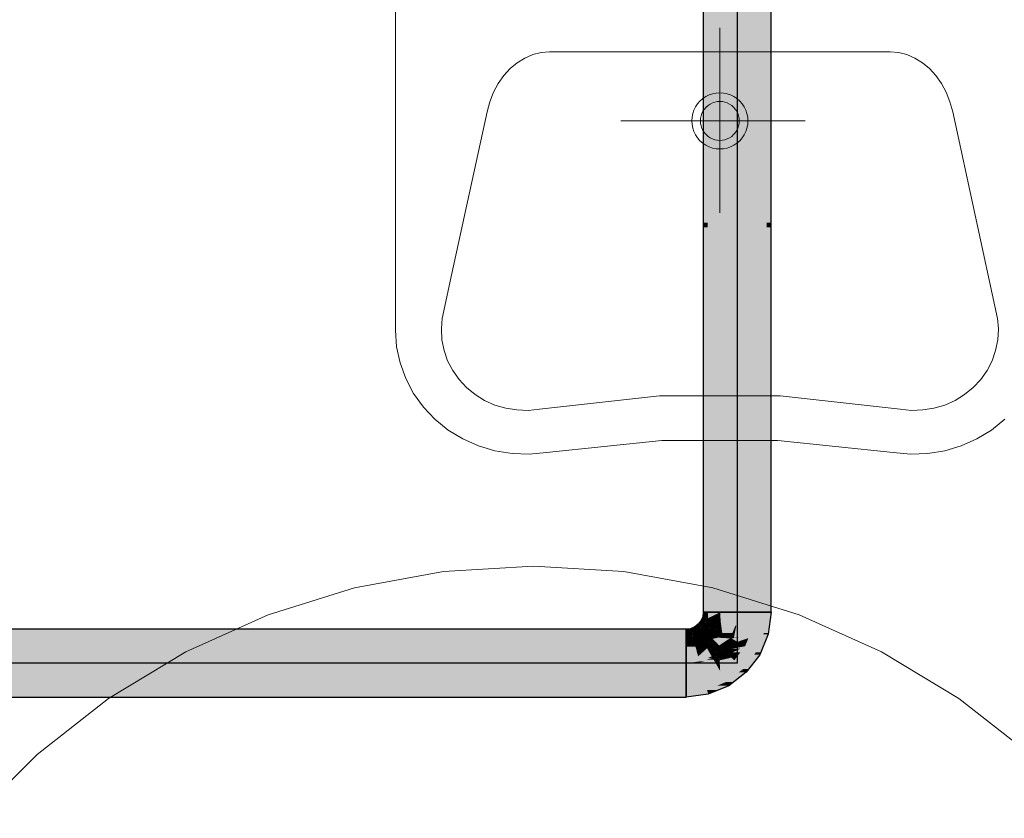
# Model space of a CAD drawing. Extents: x -132 to 668, y -61 to 533.
# Tile 12 of 111: x 74 to 94, y 62 to 78. Entities that reach past the tile are written whole.
import ezdxf
from ezdxf.lldxf.tags import DXFTag

# ---------------------------------------------------------------- set-up
doc = ezdxf.new("R2010")
doc.units = 0
doc.layers.get('0').update_dxf_attribs({"lineweight": 5})
doc.layers.add('0-Shading', color=7, linetype='Continuous', lineweight=5)
doc.layers.add('5_EG-HLSE', color=7, linetype='Continuous', lineweight=25)
doc.layers.add('S_Kaltwasser-OG', color=7, linetype='Continuous', lineweight=25, true_color=0x005e00)
tags = doc.linetypes.add('ALL_S14', pattern=[0.002, 0.001, -0.001]).pattern_tags.tags
tags[6:7] = [DXFTag(74, 4), DXFTag(75, 0), DXFTag(340, '0'), DXFTag(46, 1.0), DXFTag(50, 0.0), DXFTag(44, 0.0), DXFTag(45, 0.0)]
tags[4:5] = [DXFTag(74, 4), DXFTag(75, 0), DXFTag(340, '0'), DXFTag(46, 1.0), DXFTag(50, 0.0), DXFTag(44, 0.0), DXFTag(45, 0.0)]

# ---------------------------------------------------------------- blocks, each defined once
blk = doc.blocks.new('Shading-A07AMLNE1N', base_point=(28.618, 123.824))
at = {"layer": '0-Shading', "color": 98, "true_color": 0x003b00}
for points in [[(87.837, 73.475), (87.746, 73.475), (87.837, 81.638)], [(87.746, 73.475), (87.837, 81.638), (87.746, 81.638)], [(89.106, 73.475), (89.015, 73.475), (89.106, 81.638)], [(89.015, 73.475), (89.106, 81.638), (89.015, 81.638)], [(87.746, 73.384), (87.837, 73.384), (87.746, 73.475)], [(87.837, 73.384), (87.837, 73.475), (87.746, 73.475)], [(89.015, 73.384), (89.106, 73.384), (89.106, 73.475)], [(89.015, 73.384), (89.106, 73.475), (89.015, 73.475)], [(87.746, 65.671), (87.837, 65.671), (87.746, 73.384)], [(87.837, 65.671), (87.746, 73.384), (87.837, 73.384)], [(89.015, 65.671), (89.106, 65.671), (89.015, 73.384)], [(89.106, 65.671), (89.015, 73.384), (89.106, 73.384)], [(87.792, 65.501), (87.701, 65.501), (87.823, 65.559)], [(87.701, 65.501), (87.823, 65.559), (87.725, 65.559)], [(87.823, 65.559), (87.725, 65.559), (87.735, 65.583)], [(87.826, 65.583), (87.735, 65.583), (87.837, 65.671)], [(87.735, 65.583), (87.837, 65.671), (87.746, 65.671)], [(87.823, 65.559), (87.826, 65.583), (87.735, 65.583)], [(87.782, 65.461), (87.771, 65.461), (87.823, 65.559)], [(89.052, 65.255), (88.96, 65.255), (89.106, 65.671)], [(88.96, 65.255), (89.106, 65.671), (89.015, 65.671)], [(39.467, 65.24), (87.406, 65.24), (39.608, 65.331)], [(87.406, 65.24), (39.608, 65.331), (87.406, 65.331)], [(87.497, 65.331), (87.406, 65.331), (87.494, 65.343)], [(87.518, 65.255), (87.406, 65.255), (87.497, 65.331)], [(87.406, 65.255), (87.497, 65.331), (87.406, 65.331)], [(87.585, 65.343), (87.494, 65.343), (87.595, 65.344)], [(87.494, 65.343), (87.595, 65.344), (87.497, 65.344)], [(87.497, 65.331), (87.585, 65.343), (87.494, 65.343)], [(87.595, 65.344), (87.497, 65.344), (87.576, 65.377)], [(87.603, 65.331), (87.497, 65.331), (87.595, 65.344)], [(87.506, 65.298), (87.603, 65.331), (87.497, 65.331)], [(87.622, 65.298), (87.506, 65.298), (87.603, 65.331)], [(87.667, 65.377), (87.576, 65.377), (87.69, 65.387)], [(87.576, 65.377), (87.69, 65.387), (87.59, 65.387)], [(87.595, 65.344), (87.667, 65.377), (87.576, 65.377)], [(87.69, 65.387), (87.59, 65.387), (87.647, 65.431)], [(87.647, 65.344), (87.595, 65.344), (87.704, 65.374)], [(87.595, 65.344), (87.704, 65.374), (87.661, 65.374)], [(87.607, 65.323), (87.647, 65.344), (87.595, 65.344)], [(87.655, 65.323), (87.607, 65.323), (87.711, 65.366)], [(87.607, 65.323), (87.711, 65.366), (87.69, 65.366)], [(87.622, 65.298), (87.655, 65.323), (87.607, 65.323)], [(87.738, 65.431), (87.647, 65.431), (87.771, 65.461)], [(87.647, 65.431), (87.771, 65.461), (87.67, 65.461)], [(87.69, 65.387), (87.738, 65.431), (87.647, 65.431)], [(87.704, 65.374), (87.661, 65.374), (87.69, 65.387)], [(87.771, 65.461), (87.67, 65.461), (87.701, 65.501)], [(87.716, 65.387), (87.69, 65.387), (87.78, 65.455)], [(87.69, 65.387), (87.78, 65.455), (87.765, 65.455)], [(87.704, 65.374), (87.716, 65.387), (87.69, 65.387)], [(87.711, 65.366), (87.69, 65.366), (87.704, 65.374)], [(87.771, 65.461), (87.792, 65.501), (87.701, 65.501)], [(87.717, 65.374), (87.704, 65.374), (87.78, 65.455)], [(87.711, 65.366), (87.717, 65.374), (87.704, 65.374)], [(87.78, 65.455), (87.765, 65.455), (87.771, 65.461)], [(87.78, 65.455), (87.782, 65.461), (87.771, 65.461)], [(87.406, 65.24), (87.518, 65.255), (87.406, 65.255)], [(87.518, 65.255), (87.622, 65.298), (87.506, 65.298)], [(88.897, 64.867), (88.8, 64.867), (89.048, 65.231)], [(88.8, 64.867), (89.048, 65.231), (88.951, 65.231)], [(89.048, 65.231), (88.951, 65.231), (88.96, 65.255)], [(89.048, 65.231), (89.052, 65.255), (88.96, 65.255)], [(88.658, 64.533), (88.544, 64.533), (88.879, 64.821)], [(88.544, 64.533), (88.879, 64.821), (88.765, 64.821)], [(88.879, 64.821), (88.765, 64.821), (88.8, 64.867)], [(88.879, 64.821), (88.897, 64.867), (88.8, 64.867)], [(88.608, 64.469), (88.46, 64.469), (88.544, 64.533)], [(88.608, 64.469), (88.658, 64.533), (88.544, 64.533)], [(88.359, 64.278), (88.211, 64.278), (88.608, 64.469)], [(88.211, 64.278), (88.608, 64.469), (88.46, 64.469)], [(88.059, 64.117), (87.823, 64.117), (88.256, 64.199)], [(87.823, 64.117), (88.256, 64.199), (88.02, 64.199)], [(88.256, 64.199), (88.02, 64.199), (88.211, 64.278)], [(88.256, 64.199), (88.359, 64.278), (88.211, 64.278)], [(39.608, 63.971), (87.406, 63.971), (39.467, 64.062)], [(87.406, 63.971), (39.467, 64.062), (87.406, 64.062)], [(87.837, 64.062), (87.406, 64.062), (87.823, 64.117)], [(87.846, 64.029), (87.406, 64.029), (87.837, 64.062)], [(87.406, 64.029), (87.837, 64.062), (87.406, 64.062)], [(87.406, 63.971), (87.846, 64.029), (87.406, 64.029)], [(87.846, 64.029), (88.059, 64.117), (87.823, 64.117)]]:
    blk.add_solid(points, dxfattribs=at)
at = {"layer": '0-Shading', "color": 98, "true_color": 0x005000}
for points in [[(88.086, 73.384), (87.837, 73.384), (88.086, 81.638)], [(87.837, 73.384), (88.086, 81.638), (87.837, 81.638)], [(89.015, 73.384), (88.766, 73.384), (89.015, 81.638)], [(88.766, 73.384), (89.015, 81.638), (88.766, 81.638)], [(87.837, 73.318), (88.086, 73.318), (87.837, 73.384)], [(88.086, 73.318), (88.086, 73.384), (87.837, 73.384)], [(87.837, 65.671), (88.086, 65.671), (87.837, 73.318)], [(88.086, 65.671), (87.837, 73.318), (88.086, 73.318)], [(88.766, 73.318), (89.015, 73.318), (89.015, 73.384)], [(88.766, 73.318), (89.015, 73.384), (88.766, 73.384)], [(88.766, 65.671), (89.015, 65.671), (88.766, 73.318)], [(89.015, 65.671), (88.766, 73.318), (89.015, 73.318)], [(87.857, 65.455), (87.78, 65.455), (87.843, 65.554)], [(87.78, 65.455), (87.843, 65.554), (87.821, 65.554)], [(87.843, 65.554), (87.821, 65.554), (87.823, 65.559)], [(87.843, 65.559), (87.823, 65.559), (87.837, 65.671)], [(87.843, 65.554), (87.843, 65.559), (87.823, 65.559)], [(87.843, 65.554), (88.086, 65.671), (87.837, 65.671)], [(88.071, 65.554), (87.843, 65.554), (88.086, 65.671)], [(88.063, 65.495), (88.071, 65.554), (87.843, 65.554)], [(88.063, 65.495), (87.851, 65.495), (87.843, 65.554)], [(88.969, 65.319), (88.72, 65.319), (89.015, 65.671)], [(88.72, 65.319), (89.015, 65.671), (88.766, 65.671)], [(87.78, 65.298), (87.622, 65.298), (87.742, 65.335)], [(87.622, 65.298), (87.742, 65.335), (87.67, 65.335)], [(87.742, 65.335), (87.67, 65.335), (87.711, 65.366)], [(87.816, 65.366), (87.711, 65.366), (87.795, 65.419)], [(87.711, 65.366), (87.795, 65.419), (87.751, 65.419)], [(87.725, 65.353), (87.816, 65.366), (87.711, 65.366)], [(87.821, 65.353), (87.725, 65.353), (87.816, 65.366)], [(87.742, 65.335), (87.821, 65.353), (87.725, 65.353)], [(87.829, 65.335), (87.742, 65.335), (87.821, 65.353)], [(87.826, 65.252), (87.829, 65.335), (87.742, 65.335)], [(87.795, 65.419), (87.751, 65.419), (87.78, 65.455)], [(87.863, 65.407), (87.857, 65.455), (87.78, 65.455)], [(87.818, 65.433), (87.789, 65.433), (87.78, 65.455)], [(87.795, 65.419), (87.818, 65.433), (87.789, 65.433)], [(87.844, 65.419), (87.795, 65.419), (87.818, 65.433)], [(87.872, 65.364), (87.817, 65.364), (87.795, 65.419)], [(87.811, 65.407), (87.844, 65.419), (87.795, 65.419)], [(87.863, 65.407), (87.811, 65.407), (87.844, 65.419)], [(87.872, 65.364), (87.863, 65.407), (87.811, 65.407)], [(87.821, 65.353), (87.872, 65.364), (87.817, 65.364)], [(87.875, 65.353), (87.821, 65.353), (87.872, 65.364)], [(87.864, 65.248), (87.875, 65.353), (87.821, 65.353)], [(87.862, 65.252), (87.826, 65.252), (87.829, 65.335)], [(87.863, 65.407), (88.063, 65.495), (87.851, 65.495)], [(88.017, 65.407), (87.863, 65.407), (88.063, 65.495)], [(87.981, 65.339), (87.878, 65.339), (87.863, 65.407)], [(87.981, 65.339), (88.017, 65.407), (87.863, 65.407)], [(87.897, 65.248), (87.864, 65.248), (87.875, 65.353)], [(87.894, 65.26), (87.981, 65.339), (87.878, 65.339)], [(87.94, 65.26), (87.894, 65.26), (87.995, 65.331)], [(87.894, 65.26), (87.995, 65.331), (87.972, 65.331)], [(87.995, 65.331), (87.972, 65.331), (87.981, 65.339)], [(87.999, 65.339), (87.981, 65.339), (88.063, 65.495)], [(87.995, 65.331), (87.999, 65.339), (87.981, 65.339)], [(88.96, 65.255), (88.693, 65.255), (88.72, 65.319)], [(88.96, 65.255), (88.969, 65.319), (88.72, 65.319)], [(39.364, 64.991), (87.406, 64.991), (39.467, 65.24)], [(87.406, 64.991), (39.467, 65.24), (87.406, 65.24)], [(87.522, 65.24), (87.406, 65.24), (87.518, 65.255)], [(87.523, 65.234), (87.406, 65.234), (87.406, 65.24)], [(87.523, 65.234), (87.522, 65.24), (87.406, 65.24)], [(87.582, 65.014), (87.406, 65.014), (87.523, 65.234)], [(87.406, 65.014), (87.523, 65.234), (87.406, 65.234)], [(87.647, 65.255), (87.518, 65.255), (87.644, 65.259)], [(87.518, 65.255), (87.644, 65.259), (87.529, 65.259)], [(87.523, 65.234), (87.647, 65.255), (87.518, 65.255)], [(87.659, 65.234), (87.523, 65.234), (87.647, 65.255)], [(87.67, 65.214), (87.529, 65.214), (87.523, 65.234)], [(87.67, 65.214), (87.659, 65.234), (87.523, 65.234)], [(87.644, 65.259), (87.529, 65.259), (87.622, 65.298)], [(87.564, 65.082), (87.67, 65.214), (87.529, 65.214)], [(87.746, 65.082), (87.564, 65.082), (87.67, 65.214)], [(87.697, 65.259), (87.644, 65.259), (87.622, 65.298)], [(87.701, 65.257), (87.78, 65.298), (87.622, 65.298)], [(87.701, 65.257), (87.65, 65.257), (87.644, 65.259)], [(87.761, 65.214), (87.67, 65.214), (87.644, 65.259)], [(87.701, 65.257), (87.697, 65.259), (87.644, 65.259)], [(87.862, 65.175), (87.701, 65.257), (87.65, 65.257)], [(87.861, 65.174), (87.693, 65.174), (87.67, 65.214)], [(87.859, 65.175), (87.761, 65.214), (87.67, 65.214)], [(87.738, 65.096), (87.861, 65.174), (87.693, 65.174)], [(87.82, 65.257), (87.701, 65.257), (87.78, 65.298)], [(87.826, 65.252), (87.712, 65.252), (87.701, 65.257)], [(87.826, 65.252), (87.82, 65.257), (87.701, 65.257)], [(87.832, 65.19), (87.826, 65.252), (87.712, 65.252)], [(87.765, 65.096), (87.738, 65.096), (87.865, 65.173)], [(87.738, 65.096), (87.865, 65.173), (87.86, 65.173)], [(87.862, 65.175), (87.859, 65.175), (87.761, 65.214)], [(87.864, 65.248), (87.829, 65.248), (87.826, 65.252)], [(87.887, 65.19), (87.832, 65.19), (87.826, 65.252)], [(87.864, 65.248), (87.862, 65.252), (87.826, 65.252)], [(87.887, 65.19), (87.864, 65.248), (87.829, 65.248)], [(87.862, 65.175), (87.887, 65.19), (87.832, 65.19)], [(87.861, 65.174), (87.862, 65.175), (87.859, 65.175)], [(87.865, 65.173), (87.86, 65.173), (87.861, 65.174)], [(87.864, 65.174), (87.861, 65.174), (87.862, 65.175)], [(87.865, 65.173), (87.864, 65.174), (87.861, 65.174)], [(87.867, 65.175), (87.862, 65.175), (87.887, 65.19)], [(87.865, 65.173), (87.867, 65.175), (87.862, 65.175)], [(87.897, 65.245), (87.865, 65.245), (87.864, 65.248)], [(87.897, 65.245), (87.897, 65.248), (87.864, 65.248)], [(87.878, 65.212), (87.897, 65.245), (87.865, 65.245)], [(87.904, 65.212), (87.878, 65.212), (87.897, 65.245)], [(87.887, 65.19), (87.904, 65.212), (87.878, 65.212)], [(87.904, 65.212), (87.94, 65.26), (87.894, 65.26)], [(88.851, 64.991), (88.584, 64.991), (88.954, 65.24)], [(88.584, 64.991), (88.855, 65.173), (88.66, 65.173)], [(88.855, 65.173), (88.66, 65.173), (88.954, 65.24)], [(88.66, 65.173), (88.954, 65.24), (88.687, 65.24)], [(88.954, 65.24), (88.687, 65.24), (88.96, 65.255)], [(88.687, 65.24), (88.96, 65.255), (88.693, 65.255)], [(87.406, 64.991), (87.582, 65.014), (87.406, 65.014)], [(87.582, 65.014), (87.746, 65.082), (87.564, 65.082)], [(87.746, 65.082), (87.765, 65.096), (87.738, 65.096)], [(88.8, 64.867), (88.489, 64.867), (88.584, 64.991)], [(88.8, 64.867), (88.851, 64.991), (88.584, 64.991)], [(88.679, 64.709), (88.368, 64.709), (88.8, 64.867)], [(88.368, 64.709), (88.8, 64.867), (88.489, 64.867)], [(88.492, 64.493), (88.086, 64.493), (88.544, 64.533)], [(88.086, 64.493), (88.544, 64.533), (88.139, 64.533)], [(88.544, 64.533), (88.139, 64.533), (88.368, 64.709)], [(88.544, 64.533), (88.679, 64.709), (88.368, 64.709)], [(87.771, 64.311), (87.406, 64.311), (87.758, 64.357)], [(88.165, 64.357), (87.758, 64.357), (88.086, 64.493)], [(87.78, 64.278), (88.165, 64.357), (87.758, 64.357)], [(88.211, 64.278), (87.78, 64.278), (88.165, 64.357)], [(88.211, 64.278), (88.492, 64.493), (88.086, 64.493)], [(39.467, 64.062), (87.406, 64.062), (39.364, 64.311)], [(87.406, 64.062), (39.364, 64.311), (87.406, 64.311)], [(87.823, 64.117), (87.406, 64.117), (87.771, 64.311)], [(87.406, 64.117), (87.771, 64.311), (87.406, 64.311)], [(87.823, 64.117), (88.211, 64.278), (87.78, 64.278)], [(87.406, 64.062), (87.823, 64.117), (87.406, 64.117)]]:
    blk.add_solid(points, dxfattribs=at)
at = {"layer": '0-Shading', "color": 98, "true_color": 0x005c00}
for points in [[(88.426, 73.318), (88.086, 73.318), (88.426, 81.638)], [(88.086, 73.318), (88.426, 81.638), (88.086, 81.638)], [(88.766, 73.318), (88.426, 73.318), (88.766, 81.638)], [(88.426, 73.318), (88.766, 81.638), (88.426, 81.638)], [(88.086, 73.293), (88.426, 73.293), (88.086, 73.318)], [(88.426, 73.293), (88.426, 73.318), (88.086, 73.318)], [(88.086, 65.671), (88.426, 65.671), (88.086, 73.293)], [(88.426, 65.671), (88.086, 73.293), (88.426, 73.293)], [(88.426, 73.293), (88.766, 73.293), (88.766, 73.318)], [(88.426, 73.293), (88.766, 73.318), (88.426, 73.318)], [(88.426, 65.671), (88.766, 65.671), (88.426, 73.293)], [(88.766, 65.671), (88.426, 73.293), (88.766, 73.293)], [(88.095, 65.495), (88.063, 65.495), (88.086, 65.671)], [(88.095, 65.486), (88.426, 65.671), (88.086, 65.671)], [(88.402, 65.486), (88.095, 65.486), (88.426, 65.671)], [(88.732, 65.407), (88.392, 65.407), (88.766, 65.671)], [(88.392, 65.407), (88.766, 65.671), (88.426, 65.671)], [(87.92, 65.212), (87.904, 65.212), (87.995, 65.331)], [(88.127, 65.255), (87.947, 65.255), (87.995, 65.331)], [(88.117, 65.331), (87.995, 65.331), (88.101, 65.445)], [(87.995, 65.331), (88.101, 65.445), (88.042, 65.445)], [(88.127, 65.255), (88.117, 65.331), (87.995, 65.331)], [(88.101, 65.445), (88.042, 65.445), (88.095, 65.486)], [(88.042, 65.445), (88.095, 65.486), (88.06, 65.486)], [(88.095, 65.486), (88.06, 65.486), (88.063, 65.495)], [(88.095, 65.486), (88.095, 65.495), (88.063, 65.495)], [(88.392, 65.407), (88.402, 65.486), (88.095, 65.486)], [(88.392, 65.407), (88.106, 65.407), (88.095, 65.486)], [(88.127, 65.255), (88.392, 65.407), (88.106, 65.407)], [(88.329, 65.255), (88.127, 65.255), (88.392, 65.407)], [(88.361, 65.163), (88.291, 65.163), (88.409, 65.402)], [(88.291, 65.163), (88.409, 65.402), (88.39, 65.402)], [(88.66, 65.173), (88.363, 65.173), (88.72, 65.319)], [(88.363, 65.173), (88.72, 65.319), (88.392, 65.319)], [(88.409, 65.402), (88.39, 65.402), (88.392, 65.407)], [(88.72, 65.319), (88.732, 65.407), (88.392, 65.407)], [(88.72, 65.319), (88.392, 65.319), (88.409, 65.402)], [(87.877, 65.082), (87.746, 65.082), (87.872, 65.121)], [(87.746, 65.082), (87.872, 65.121), (87.797, 65.121)], [(87.872, 65.121), (87.797, 65.121), (87.865, 65.173)], [(87.904, 65.173), (87.865, 65.173), (87.887, 65.19)], [(87.906, 65.171), (87.867, 65.171), (87.865, 65.173)], [(87.912, 65.133), (87.87, 65.133), (87.865, 65.173)], [(87.906, 65.171), (87.904, 65.173), (87.865, 65.173)], [(87.903, 65.141), (87.906, 65.171), (87.867, 65.171)], [(87.872, 65.121), (87.912, 65.133), (87.87, 65.133)], [(87.927, 65.121), (87.872, 65.121), (87.912, 65.133)], [(87.886, 65.017), (87.927, 65.121), (87.872, 65.121)], [(88.048, 65.017), (87.886, 65.017), (87.927, 65.121)], [(87.905, 65.19), (87.887, 65.19), (87.904, 65.212)], [(87.905, 65.188), (87.889, 65.188), (87.887, 65.19)], [(87.905, 65.188), (87.905, 65.19), (87.887, 65.19)], [(87.906, 65.171), (87.905, 65.188), (87.889, 65.188)], [(87.937, 65.141), (87.903, 65.141), (87.906, 65.171)], [(87.912, 65.133), (87.937, 65.141), (87.903, 65.141)], [(87.905, 65.188), (87.92, 65.212), (87.904, 65.212)], [(88.141, 65.188), (87.905, 65.188), (88.127, 65.255)], [(87.905, 65.188), (88.127, 65.255), (87.947, 65.255)], [(88.146, 65.163), (88.141, 65.188), (87.905, 65.188)], [(88.067, 65.171), (87.906, 65.171), (87.905, 65.188)], [(88.038, 65.163), (87.914, 65.163), (87.906, 65.171)], [(88.046, 65.163), (88.067, 65.171), (87.906, 65.171)], [(87.944, 65.133), (87.912, 65.133), (87.937, 65.141)], [(88.057, 65.01), (87.944, 65.133), (87.912, 65.133)], [(87.937, 65.141), (88.038, 65.163), (87.914, 65.163)], [(88.268, 65.141), (87.937, 65.141), (88.28, 65.149)], [(87.937, 65.141), (88.28, 65.149), (87.972, 65.149)], [(88.068, 65.01), (88.268, 65.141), (87.937, 65.141)], [(88.067, 65.01), (88.057, 65.01), (87.944, 65.133)], [(88.28, 65.149), (87.972, 65.149), (88.038, 65.163)], [(88.146, 65.163), (88.046, 65.163), (88.067, 65.171)], [(88.148, 65.157), (88.146, 65.163), (88.046, 65.163)], [(88.174, 65.01), (88.068, 65.01), (88.28, 65.149)], [(88.286, 65.163), (88.146, 65.163), (88.127, 65.255)], [(88.29, 65.161), (88.329, 65.255), (88.127, 65.255)], [(88.164, 65.161), (88.286, 65.163), (88.146, 65.163)], [(88.205, 65.157), (88.148, 65.157), (88.146, 65.163)], [(88.28, 65.149), (88.205, 65.157), (88.148, 65.157)], [(88.29, 65.161), (88.164, 65.161), (88.286, 65.163)], [(88.28, 65.149), (88.29, 65.161), (88.164, 65.161)], [(88.302, 65.04), (88.197, 65.04), (88.28, 65.149)], [(88.311, 65.149), (88.28, 65.149), (88.308, 65.15)], [(88.28, 65.149), (88.308, 65.15), (88.282, 65.15)], [(88.294, 65.079), (88.311, 65.149), (88.28, 65.149)], [(88.308, 65.15), (88.282, 65.15), (88.29, 65.161)], [(88.36, 65.161), (88.29, 65.161), (88.361, 65.163)], [(88.29, 65.161), (88.361, 65.163), (88.291, 65.163)], [(88.302, 65.154), (88.36, 65.161), (88.29, 65.161)], [(88.432, 65.079), (88.294, 65.079), (88.311, 65.149)], [(88.359, 65.154), (88.302, 65.154), (88.36, 65.161)], [(88.308, 65.15), (88.359, 65.154), (88.302, 65.154)], [(88.639, 65.15), (88.308, 65.15), (88.652, 65.155)], [(88.308, 65.15), (88.652, 65.155), (88.38, 65.155)], [(88.432, 65.079), (88.639, 65.15), (88.308, 65.15)], [(88.359, 65.154), (88.508, 65.163), (88.361, 65.163)], [(88.508, 65.163), (88.361, 65.163), (88.66, 65.173)], [(88.361, 65.163), (88.66, 65.173), (88.363, 65.173)], [(88.652, 65.155), (88.38, 65.155), (88.66, 65.173)], [(88.621, 65.079), (88.432, 65.079), (88.652, 65.155)], [(39.326, 64.651), (87.406, 64.651), (39.364, 64.991)], [(87.406, 64.651), (39.364, 64.991), (87.406, 64.991)], [(87.589, 64.991), (87.406, 64.991), (87.582, 65.014)], [(87.591, 64.982), (87.406, 64.982), (87.406, 64.991)], [(87.591, 64.982), (87.589, 64.991), (87.406, 64.991)], [(87.67, 64.686), (87.406, 64.686), (87.591, 64.982)], [(87.406, 64.686), (87.591, 64.982), (87.406, 64.982)], [(87.786, 65.014), (87.582, 65.014), (87.781, 65.022)], [(87.582, 65.014), (87.781, 65.022), (87.6, 65.022)], [(87.591, 64.982), (87.786, 65.014), (87.582, 65.014)], [(87.804, 64.982), (87.591, 64.982), (87.786, 65.014)], [(87.823, 64.95), (87.6, 64.95), (87.591, 64.982)], [(87.823, 64.95), (87.804, 64.982), (87.591, 64.982)], [(87.781, 65.022), (87.6, 65.022), (87.746, 65.082)], [(87.643, 64.788), (87.823, 64.95), (87.6, 64.95)], [(87.916, 64.788), (87.643, 64.788), (87.823, 64.95)], [(87.781, 65.022), (87.877, 65.082), (87.746, 65.082)], [(87.885, 65.022), (87.781, 65.022), (87.877, 65.082)], [(87.886, 65.017), (87.784, 65.017), (87.781, 65.022)], [(87.886, 65.017), (87.885, 65.022), (87.781, 65.022)], [(87.823, 64.95), (87.886, 65.017), (87.784, 65.017)], [(87.895, 64.95), (87.823, 64.95), (87.886, 65.017)], [(87.897, 64.935), (87.832, 64.935), (87.823, 64.95)], [(87.897, 64.935), (87.895, 64.95), (87.823, 64.95)], [(87.916, 64.788), (87.897, 64.935), (87.832, 64.935)], [(88.057, 65.01), (87.887, 65.01), (87.886, 65.017)], [(88.057, 65.01), (88.048, 65.017), (87.886, 65.017)], [(87.895, 64.95), (88.057, 65.01), (87.887, 65.01)], [(88.128, 64.95), (87.895, 64.95), (88.057, 65.01)], [(87.897, 64.935), (88.128, 64.95), (87.895, 64.95)], [(88.108, 64.935), (87.897, 64.935), (88.128, 64.95)], [(88.063, 64.9), (87.901, 64.9), (87.897, 64.935)], [(88.063, 64.9), (88.108, 64.935), (87.897, 64.935)], [(88.128, 64.95), (88.068, 65.01), (88.057, 65.01)], [(88.068, 65.01), (88.057, 65.01), (88.057, 65.01)], [(88.068, 65.01), (88.067, 65.01), (88.057, 65.01)], [(88.177, 64.9), (88.063, 64.9), (88.164, 64.914)], [(88.166, 65), (88.077, 65), (88.068, 65.01)], [(88.166, 65), (88.174, 65.01), (88.068, 65.01)], [(88.126, 64.908), (88.074, 64.908), (88.153, 64.924)], [(88.074, 64.908), (88.153, 64.924), (88.094, 64.924)], [(88.128, 64.95), (88.166, 65), (88.077, 65)], [(88.153, 64.924), (88.094, 64.924), (88.128, 64.95)], [(88.126, 64.908), (88.164, 64.914), (88.135, 64.914)], [(88.302, 64.95), (88.128, 64.95), (88.166, 65)], [(88.135, 64.943), (88.302, 64.95), (88.128, 64.95)], [(88.321, 64.943), (88.135, 64.943), (88.302, 64.95)], [(88.164, 64.914), (88.321, 64.943), (88.135, 64.943)], [(88.164, 64.914), (88.135, 64.914), (88.153, 64.924)], [(88.327, 64.914), (88.164, 64.914), (88.321, 64.943)], [(88.209, 64.868), (88.327, 64.914), (88.164, 64.914)], [(88.31, 65), (88.166, 65), (88.302, 65.04)], [(88.166, 65), (88.302, 65.04), (88.197, 65.04)], [(88.321, 64.943), (88.31, 65), (88.166, 65)], [(88.336, 64.868), (88.209, 64.868), (88.327, 64.914)], [(88.302, 65.04), (88.432, 65.079), (88.294, 65.079)], [(88.405, 65.04), (88.302, 65.04), (88.432, 65.079)], [(88.321, 64.946), (88.405, 65.04), (88.302, 65.04)], [(88.34, 64.946), (88.321, 64.946), (88.405, 65.04)], [(88.487, 64.943), (88.321, 64.943), (88.584, 64.991)], [(88.321, 64.943), (88.34, 64.946), (88.321, 64.946)], [(88.336, 64.868), (88.487, 64.943), (88.321, 64.943)], [(88.49, 64.868), (88.336, 64.868), (88.584, 64.991)], [(88.34, 64.946), (88.501, 65.039), (88.404, 65.039)], [(88.34, 64.946), (88.584, 64.991), (88.418, 64.991)], [(88.501, 65.039), (88.404, 65.039), (88.432, 65.079)], [(88.584, 64.991), (88.418, 64.991), (88.501, 65.039)], [(88.584, 64.991), (88.621, 65.079), (88.432, 65.079)], [(87.67, 64.686), (87.916, 64.788), (87.643, 64.788)], [(87.67, 64.686), (87.934, 64.757), (87.841, 64.757)], [(87.76, 64.686), (87.67, 64.686), (87.953, 64.724)], [(87.67, 64.686), (87.953, 64.724), (87.814, 64.724)], [(87.985, 64.669), (87.675, 64.669), (87.953, 64.724)], [(87.953, 64.724), (87.814, 64.724), (87.934, 64.757)], [(87.934, 64.757), (87.841, 64.757), (87.916, 64.788)], [(87.916, 64.788), (88.063, 64.9), (87.901, 64.9)], [(88.01, 64.788), (87.916, 64.788), (88.068, 64.812)], [(87.916, 64.788), (88.068, 64.812), (87.948, 64.812)], [(87.934, 64.757), (88.01, 64.788), (87.916, 64.788)], [(88.048, 64.757), (87.934, 64.757), (88.071, 64.764)], [(87.934, 64.757), (88.071, 64.764), (87.953, 64.764)], [(87.953, 64.724), (88.048, 64.757), (87.934, 64.757)], [(88.068, 64.812), (87.948, 64.812), (88.063, 64.9)], [(88.071, 64.764), (87.953, 64.764), (88.068, 64.812)], [(88.073, 64.724), (87.953, 64.724), (88.071, 64.764)], [(88.086, 64.493), (88.073, 64.724), (87.953, 64.724)], [(88.063, 64.9), (88.126, 64.908), (88.074, 64.908)], [(88.064, 64.87), (88.177, 64.9), (88.063, 64.9)], [(88.208, 64.87), (88.064, 64.87), (88.177, 64.9)], [(88.068, 64.812), (88.208, 64.87), (88.064, 64.87)], [(88.21, 64.812), (88.068, 64.812), (88.251, 64.826)], [(88.068, 64.812), (88.251, 64.826), (88.102, 64.826)], [(88.071, 64.764), (88.21, 64.812), (88.068, 64.812)], [(88.313, 64.764), (88.071, 64.764), (88.251, 64.826)], [(88.074, 64.709), (88.313, 64.764), (88.071, 64.764)], [(88.368, 64.709), (88.074, 64.709), (88.313, 64.764)], [(88.251, 64.826), (88.102, 64.826), (88.208, 64.87)], [(88.251, 64.826), (88.336, 64.868), (88.209, 64.868)], [(88.345, 64.826), (88.251, 64.826), (88.336, 64.868)], [(88.368, 64.709), (88.345, 64.826), (88.251, 64.826)], [(88.368, 64.709), (88.49, 64.868), (88.336, 64.868)], [(39.364, 64.311), (87.406, 64.311), (39.326, 64.651)], [(87.406, 64.311), (39.326, 64.651), (87.406, 64.651)], [(87.406, 64.651), (87.67, 64.686), (87.406, 64.686)], [(87.68, 64.651), (87.406, 64.651), (87.675, 64.669)], [(87.406, 64.651), (87.675, 64.669), (87.541, 64.669)], [(87.758, 64.357), (87.406, 64.357), (87.68, 64.651)], [(87.406, 64.357), (87.68, 64.651), (87.406, 64.651)], [(87.675, 64.669), (87.541, 64.669), (87.67, 64.686)], [(87.675, 64.669), (87.76, 64.686), (87.67, 64.686)], [(87.722, 64.493), (87.985, 64.669), (87.675, 64.669)], [(88.086, 64.493), (87.722, 64.493), (87.985, 64.669)], [(88.086, 64.493), (88.368, 64.709), (88.074, 64.709)], [(87.406, 64.311), (87.758, 64.357), (87.406, 64.357)], [(87.758, 64.357), (88.086, 64.493), (87.722, 64.493)]]:
    blk.add_solid(points, dxfattribs=at)
blk = doc.blocks.new('Referenz-A07AMLO71N', base_point=(-89.161, -60.051))
at = {"layer": '5_EG-HLSE', "color": 0, "lineweight": 13}
for p, q in [((81.579, 79.838), (81.579, 71.324)), ((88.079, 73.678), (88.079, 77.383)), ((84.17, 76.777), (84.018, 76.683)), ((84.33, 76.845), (84.17, 76.777)), ((84.496, 76.886), (84.33, 76.845)), ((84.665, 76.9), (84.496, 76.886)), ((91.492, 76.9), (84.665, 76.9)), ((91.661, 76.886), (91.492, 76.9)), ((91.828, 76.845), (91.661, 76.886)), ((91.988, 76.777), (91.828, 76.845)), ((92.14, 76.683), (91.988, 76.777)), ((83.877, 76.566), (83.75, 76.426)), ((84.018, 76.683), (83.877, 76.566)), ((92.281, 76.566), (92.14, 76.683)), ((92.408, 76.426), (92.281, 76.566)), ((83.75, 76.426), (83.638, 76.267)), ((92.52, 76.267), (92.408, 76.426)), ((83.638, 76.267), (83.543, 76.09)), ((92.615, 76.09), (92.52, 76.267)), ((83.543, 76.09), (83.468, 75.9)), ((87.737, 75.964), (87.681, 75.915)), ((87.798, 76.004), (87.737, 75.964)), ((87.864, 76.037), (87.798, 76.004)), ((87.933, 76.061), (87.864, 76.037)), ((88.006, 76.075), (87.933, 76.061)), ((88.079, 76.08), (88.006, 76.075)), ((88.152, 76.075), (88.079, 76.08)), ((88.225, 76.061), (88.152, 76.075)), ((88.294, 76.037), (88.225, 76.061)), ((88.36, 76.004), (88.294, 76.037)), ((88.421, 75.964), (88.36, 76.004)), ((88.477, 75.915), (88.421, 75.964)), ((92.69, 75.9), (92.615, 76.09)), ((83.468, 75.9), (83.413, 75.699)), ((87.592, 75.799), (87.559, 75.733)), ((87.633, 75.86), (87.592, 75.799)), ((87.681, 75.915), (87.633, 75.86)), ((87.803, 75.793), (87.77, 75.755)), ((87.842, 75.827), (87.803, 75.793)), ((87.884, 75.855), (87.842, 75.827)), ((87.93, 75.878), (87.884, 75.855)), ((87.978, 75.894), (87.93, 75.878)), ((88.028, 75.904), (87.978, 75.894)), ((88.079, 75.907), (88.028, 75.904)), ((88.13, 75.904), (88.079, 75.907)), ((88.18, 75.894), (88.13, 75.904)), ((88.228, 75.878), (88.18, 75.894)), ((88.274, 75.855), (88.228, 75.878)), ((88.316, 75.827), (88.274, 75.855)), ((88.355, 75.793), (88.316, 75.827)), ((88.388, 75.755), (88.355, 75.793)), ((88.525, 75.86), (88.477, 75.915)), ((88.566, 75.799), (88.525, 75.86)), ((88.599, 75.733), (88.566, 75.799)), ((92.745, 75.699), (92.69, 75.9)), ((82.711, 72.461), (83.413, 75.699)), ((87.521, 75.591), (87.516, 75.517)), ((87.536, 75.663), (87.521, 75.591)), ((87.559, 75.733), (87.536, 75.663)), ((87.692, 75.568), (87.689, 75.517)), ((87.702, 75.618), (87.692, 75.568)), ((87.719, 75.667), (87.702, 75.618)), ((87.741, 75.712), (87.719, 75.667)), ((87.77, 75.755), (87.741, 75.712)), ((88.417, 75.712), (88.388, 75.755)), ((88.439, 75.667), (88.417, 75.712)), ((88.456, 75.618), (88.439, 75.667)), ((88.466, 75.568), (88.456, 75.618)), ((88.469, 75.517), (88.466, 75.568)), ((88.622, 75.663), (88.599, 75.733)), ((88.637, 75.591), (88.622, 75.663)), ((88.641, 75.517), (88.637, 75.591)), ((93.641, 71.561), (92.745, 75.699)), ((86.094, 75.517), (89.789, 75.517)), ((87.516, 75.517), (87.521, 75.444)), ((87.521, 75.444), (87.536, 75.372)), ((87.536, 75.372), (87.559, 75.302)), ((87.689, 75.517), (87.692, 75.466)), ((87.692, 75.466), (87.702, 75.416)), ((87.702, 75.416), (87.719, 75.368)), ((88.439, 75.368), (88.456, 75.416)), ((88.456, 75.416), (88.466, 75.466)), ((88.466, 75.466), (88.469, 75.517)), ((88.599, 75.302), (88.622, 75.372)), ((88.622, 75.372), (88.637, 75.444)), ((88.637, 75.444), (88.641, 75.517)), ((87.559, 75.302), (87.592, 75.236)), ((87.592, 75.236), (87.633, 75.175)), ((87.633, 75.175), (87.681, 75.12)), ((87.719, 75.368), (87.741, 75.322)), ((87.741, 75.322), (87.77, 75.28)), ((87.77, 75.28), (87.803, 75.242)), ((87.803, 75.242), (87.842, 75.208)), ((87.842, 75.208), (87.884, 75.18)), ((87.884, 75.18), (87.93, 75.157)), ((88.228, 75.157), (88.274, 75.18)), ((88.274, 75.18), (88.316, 75.208)), ((88.316, 75.208), (88.355, 75.242)), ((88.355, 75.242), (88.388, 75.28)), ((88.388, 75.28), (88.417, 75.322)), ((88.417, 75.322), (88.439, 75.368)), ((88.477, 75.12), (88.525, 75.175)), ((88.525, 75.175), (88.566, 75.236)), ((88.566, 75.236), (88.599, 75.302)), ((87.681, 75.12), (87.737, 75.071)), ((87.737, 75.071), (87.798, 75.03)), ((87.798, 75.03), (87.864, 74.998)), ((87.864, 74.998), (87.933, 74.974)), ((87.93, 75.157), (87.978, 75.141)), ((87.978, 75.141), (88.028, 75.131)), ((88.028, 75.131), (88.079, 75.127)), ((88.079, 75.127), (88.13, 75.131)), ((88.13, 75.131), (88.18, 75.141)), ((88.18, 75.141), (88.228, 75.157)), ((88.225, 74.974), (88.294, 74.998)), ((88.294, 74.998), (88.36, 75.03)), ((88.36, 75.03), (88.421, 75.071)), ((88.421, 75.071), (88.477, 75.12)), ((87.933, 74.974), (88.006, 74.96)), ((88.006, 74.96), (88.079, 74.955)), ((88.079, 74.955), (88.152, 74.96)), ((88.152, 74.96), (88.225, 74.974)), ((82.516, 71.561), (82.711, 72.461)), ((82.517, 71.566), (82.498, 71.349)), ((93.66, 71.349), (93.641, 71.566)), ((81.579, 71.324), (81.602, 70.993)), ((82.498, 71.349), (82.51, 71.132)), ((93.648, 71.132), (93.66, 71.349)), ((82.51, 71.132), (82.552, 70.919)), ((93.606, 70.919), (93.648, 71.132)), ((81.602, 70.993), (81.671, 70.668)), ((82.552, 70.919), (82.624, 70.713)), ((93.534, 70.713), (93.606, 70.919)), ((81.671, 70.668), (81.785, 70.354)), ((82.624, 70.713), (82.725, 70.518)), ((93.433, 70.518), (93.534, 70.713)), ((82.725, 70.518), (82.852, 70.338)), ((93.306, 70.338), (93.433, 70.518)), ((81.785, 70.354), (81.941, 70.058)), ((82.852, 70.338), (83.003, 70.176)), ((93.155, 70.176), (93.306, 70.338)), ((81.941, 70.058), (82.138, 69.784)), ((83.003, 70.176), (83.175, 70.034)), ((92.982, 70.034), (93.155, 70.176)), ((83.175, 70.034), (83.366, 69.917)), ((83.366, 69.917), (83.572, 69.825)), ((86.87, 70.007), (84.467, 69.741)), ((89.289, 70.006), (86.87, 70.007)), ((91.692, 69.741), (89.289, 70.006)), ((92.586, 69.825), (92.792, 69.917)), ((92.792, 69.917), (92.982, 70.034)), ((82.138, 69.784), (82.37, 69.538)), ((83.572, 69.825), (83.789, 69.761)), ((83.789, 69.761), (84.013, 69.725)), ((84.013, 69.725), (84.24, 69.718)), ((84.24, 69.718), (84.465, 69.741)), ((84.465, 69.741), (84.467, 69.741)), ((91.692, 69.741), (91.918, 69.718)), ((91.918, 69.718), (92.145, 69.725)), ((92.145, 69.725), (92.369, 69.761)), ((92.369, 69.761), (92.586, 69.825)), ((82.37, 69.538), (82.635, 69.323)), ((93.523, 69.323), (93.788, 69.538)), ((82.635, 69.323), (82.927, 69.145)), ((93.231, 69.145), (93.523, 69.323)), ((82.927, 69.145), (83.241, 69.005)), ((86.918, 69.117), (84.607, 68.872)), ((89.242, 69.117), (86.918, 69.117)), ((91.552, 68.872), (89.242, 69.117)), ((92.917, 69.005), (93.231, 69.145)), ((83.241, 69.005), (83.572, 68.906)), ((83.572, 68.906), (83.914, 68.85)), ((84.261, 68.839), (84.606, 68.872)), ((84.606, 68.872), (84.607, 68.872)), ((91.552, 68.872), (91.897, 68.839)), ((92.244, 68.85), (92.585, 68.906)), ((92.585, 68.906), (92.917, 69.005)), ((83.914, 68.85), (84.261, 68.839)), ((91.897, 68.839), (92.244, 68.85))]:
    blk.add_line(p, q, dxfattribs=at)
at = {"layer": '5_EG-HLSE', "color": 0, "linetype": 'ALL_S14', "lineweight": 13, "ltscale": 0.13}
for p, q in [((84.348, 66.597), (82.54, 66.488)), ((86.156, 66.488), (84.348, 66.597)), ((82.54, 66.488), (80.758, 66.161)), ((87.938, 66.161), (86.156, 66.488)), ((80.758, 66.161), (79.029, 65.622)), ((89.667, 65.622), (87.938, 66.161)), ((79.029, 65.622), (77.377, 64.879)), ((91.319, 64.879), (89.667, 65.622)), ((77.377, 64.879), (75.827, 63.942)), ((92.869, 63.942), (91.319, 64.879)), ((75.827, 63.942), (74.401, 62.825)), ((94.295, 62.825), (92.869, 63.942)), ((74.401, 62.825), (73.12, 61.544))]:
    blk.add_line(p, q, dxfattribs=at)
blk = doc.blocks.new('Sanpress INOX-A07AMLOP1N', base_point=(37.596, 51.549))
at = {"color": 0, "linetype": 'ByBlock', "lineweight": -2, "ltscale": 0.25}
for p, q in [((88.426, 81.038), (88.426, 64.651)), ((88.426, 64.651), (37.596, 64.651))]:
    blk.add_line(p, q, dxfattribs=at)
blk = doc.blocks.new('Geometrie-A07AMLQB1N', base_point=(28.405, -26.429))
at = {"layer": 'S_Kaltwasser-OG'}
for p, q in [((87.746, 81.638), (87.746, 65.671)), ((89.106, 65.671), (89.106, 81.638)), ((87.735, 65.583), (87.701, 65.501)), ((87.746, 65.671), (87.735, 65.583)), ((87.77, 65.671), (87.746, 65.671)), ((87.746, 65.671), (87.77, 65.671)), ((88.145, 65.671), (87.746, 65.671)), ((87.837, 65.671), (87.77, 65.671)), ((87.77, 65.671), (87.837, 65.671)), ((87.946, 65.671), (87.837, 65.671)), ((87.837, 65.671), (87.946, 65.671)), ((88.086, 65.671), (87.946, 65.671)), ((87.946, 65.671), (88.086, 65.671)), ((88.25, 65.671), (88.086, 65.671)), ((88.086, 65.671), (88.25, 65.671)), ((88.708, 65.671), (88.145, 65.671)), ((88.426, 65.671), (88.25, 65.671)), ((88.25, 65.671), (88.426, 65.671)), ((88.602, 65.671), (88.426, 65.671)), ((88.426, 65.671), (88.602, 65.671)), ((88.766, 65.671), (88.602, 65.671)), ((88.602, 65.671), (88.766, 65.671)), ((89.106, 65.671), (88.708, 65.671)), ((88.907, 65.671), (88.766, 65.671)), ((88.766, 65.671), (88.907, 65.671)), ((89.015, 65.671), (88.907, 65.671)), ((88.907, 65.671), (89.015, 65.671)), ((89.083, 65.671), (89.015, 65.671)), ((89.015, 65.671), (89.083, 65.671)), ((89.106, 65.671), (89.048, 65.231)), ((89.106, 65.671), (89.083, 65.671)), ((89.083, 65.671), (89.106, 65.671)), ((87.406, 65.331), (38.616, 65.331)), ((87.494, 65.343), (87.406, 65.331)), ((87.406, 65.308), (87.406, 65.331)), ((87.406, 65.331), (87.406, 65.308)), ((87.406, 64.933), (87.406, 65.331)), ((87.576, 65.377), (87.494, 65.343)), ((87.647, 65.431), (87.576, 65.377)), ((87.701, 65.501), (87.647, 65.431)), ((87.406, 65.24), (87.406, 65.308)), ((87.406, 65.308), (87.406, 65.24)), ((87.406, 65.132), (87.406, 65.24)), ((87.406, 65.24), (87.406, 65.132)), ((87.406, 64.991), (87.406, 65.132)), ((87.406, 65.132), (87.406, 64.991)), ((89.048, 65.231), (88.879, 64.821)), ((87.406, 64.827), (87.406, 64.991)), ((87.406, 64.991), (87.406, 64.827)), ((87.406, 64.369), (87.406, 64.933)), ((87.406, 64.651), (87.406, 64.827)), ((87.406, 64.827), (87.406, 64.651)), ((88.879, 64.821), (88.608, 64.469)), ((87.406, 64.475), (87.406, 64.651)), ((87.406, 64.651), (87.406, 64.475)), ((87.406, 64.311), (87.406, 64.475)), ((87.406, 64.475), (87.406, 64.311)), ((87.406, 63.971), (87.406, 64.369)), ((88.608, 64.469), (88.256, 64.199)), ((87.406, 64.17), (87.406, 64.311)), ((87.406, 64.311), (87.406, 64.17)), ((87.406, 64.062), (87.406, 64.17)), ((87.406, 64.17), (87.406, 64.062)), ((88.256, 64.199), (87.846, 64.029)), ((38.616, 63.971), (87.406, 63.971)), ((87.406, 63.994), (87.406, 64.062)), ((87.406, 64.062), (87.406, 63.994)), ((87.846, 64.029), (87.406, 63.971)), ((87.406, 63.971), (87.406, 63.994)), ((87.406, 63.994), (87.406, 63.971))]:
    blk.add_line(p, q, dxfattribs=at)

msp = doc.modelspace()

# ---------------------------------------------------------------- block references
at = {"color": 251, "lineweight": 25, "ltscale": 0.25, "true_color": 0x585858}
msp.add_blockref('Referenz-A07AMLO71N', (-89.161, -60.051), dxfattribs=at)
msp.add_blockref('Shading-A07AMLNE1N', (28.618, 123.824))
at = {"linetype": 'Continuous', "ltscale": 0.13}
msp.add_blockref('Geometrie-A07AMLQB1N', (28.405, -26.429), dxfattribs=at)
at = {"layer": 'S_Kaltwasser-OG', "ltscale": 0.25}
msp.add_blockref('Sanpress INOX-A07AMLOP1N', (37.596, 51.549), dxfattribs=at)

doc.saveas('drawing.dxf')
